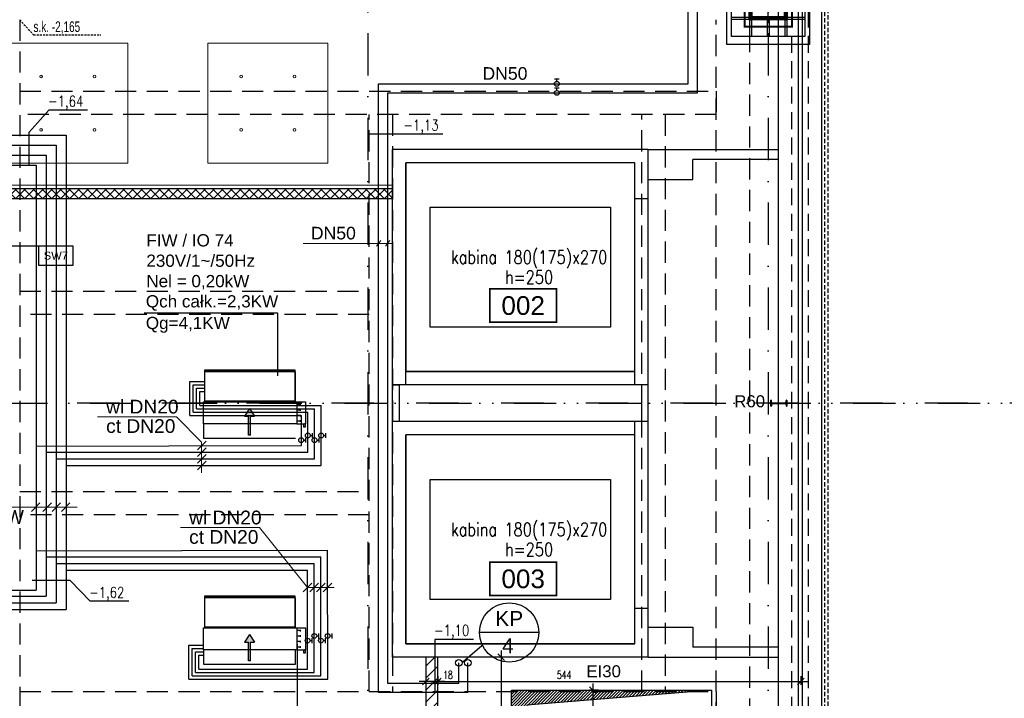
# Model space of a CAD drawing. Header units: centimetres. Extents: x -10702 to 24628, y -4437 to 19798.
# Tile 47 of 92: x 12338 to 13814, y 5158 to 6175. Entities that reach past the tile are written whole.
import ezdxf
from ezdxf.enums import TextEntityAlignment as Align

# ---------------------------------------------------------------- set-up
doc = ezdxf.new("R2010")
doc.units = ezdxf.units.CM
doc.header["$PDMODE"] = 35
doc.header["$PDSIZE"] = 0.1
for name, pattern in [('Kondygnacja  -0_5$0$HIDDEN', [9.525, 6.35, -3.175]), ('Kondygnacja  -0_5$0$HIDDEN2', [4.7625, 3.175, -1.5875]), ('Osie rzutów$0$DASHDOT2', [12.7, 6.35, -3.175, 0, -3.175])]:
    doc.linetypes.add(name, pattern=pattern)
doc.layers.get('0').update_dxf_attribs({"color": 8})
doc.layers.get('DEFPOINTS').update_dxf_attribs({"color": 8})
for name, color, linetype in [('bgde_dodatki powykonawcze', 7, 'Continuous'), ('KJP_CTWL_centrale went opis', 7, 'Continuous'), ('KJP_KK_OPISY MOCY klimakonwektorów', 7, 'Continuous'), ('KJP_KURTYNY POWRÓT', 1, '05_kurtyna_pow'), ('KJP_KURTYNY ZASILANIE', 1, '05_kurtyna_zas'), ('Kondygnacja  -0_5$0$ARCH_GK', 8, 'Continuous'), ('Kondygnacja  -0_5$0$ARCH_INFO_ODPORNOŚĆ OGNIOWA', 8, 'Continuous'), ('Kondygnacja  -0_5$0$ARCH_INFO_OPISY_IST', 8, 'Continuous'), ('Kondygnacja  -0_5$0$ARCH_INFO_OPISY_PRZEGRODY', 8, 'Continuous'), ('Kondygnacja  -0_5$0$ARCH_KONSTR_POWYŻEJ RZUTU', 8, 'Kondygnacja  -0_5$0$HIDDEN'), ('Kondygnacja  -0_5$0$ARCH_KONSTR_POWYŻEJ RZUTU_IST', 8, 'Kondygnacja  -0_5$0$HIDDEN2'), ('Kondygnacja  -0_5$0$ARCH_KONSTRUKCJA_NIEWIDOCZNA', 8, 'Continuous'), ('Kondygnacja  -0_5$0$ARCH_MUROWANE', 8, 'Continuous'), ('Kondygnacja  -0_5$0$ARCH_NIEWIDOK_IST', 8, 'Kondygnacja  -0_5$0$HIDDEN'), ('Kondygnacja  -0_5$0$ARCH_OKŁADZINA', 8, 'Continuous'), ('Kondygnacja  -0_5$0$ARCH_STAL_IST', 8, 'Continuous'), ('Kondygnacja  -0_5$0$ARCH_STROP', 8, 'Continuous'), ('Kondygnacja  -0_5$0$ARCH_SŁUPY', 8, 'Continuous'), ('Kondygnacja  -0_5$0$ARCH_WIDOK_IST', 8, 'Continuous'), ('Kondygnacja  -0_5$0$ARCH_ŚLUSARKA_OKNA_IST', 8, 'Continuous'), ('Kondygnacja  -0_5$0$ARCH_ŻELBET_IST', 8, 'Continuous'), ('Osie rzutów$0$ARCH_INFO_OSIE_IST', 8, 'Osie rzutów$0$DASHDOT2'), ('Osie rzutów$0$ARCH_INFO_OSIE_OPISY_IST', 8, 'Continuous'), ('Pomieszczenia -05$0$ARCH_INFO_AREA_ETYKIETY_200', 8, 'Continuous')]:
    doc.layers.add(name, color=color, linetype=linetype)
for name, color, linetype, lineweight in [('bgde_opis ct 1', 7, 'Continuous', 20), ('bgde_rzędne wl ct', 7, 'Continuous', 25), ('bgde_urządzenia', 3, 'Continuous', 30), ('KJP_CT_kk_powrót', 30, '04_CT_KOMF_POW', 25), ('KJP_CT_kk_zasil', 30, '04_CT_KOMF_ZAS', 25), ('KJP_WL_kk zasil', 150, '04_WL_KOMF_ZAS', 25), ('KJP_WL_kk_powr', 150, '04_WL_KOMF_POW', 25), ('Kondygnacja  -0_5$0$ARCH_INFO_WYMIARY', 8, 'Continuous', 9), ('Kondygnacja  -0_5$0$ARCH_WIDOK', 8, 'Continuous', 13), ('SU Lampy kwadratowe  -05$0$ARCH_SUFITY_PODWIESZANE', 8, 'Continuous', 9)]:
    doc.layers.add(name, color=color, linetype=linetype, lineweight=lineweight)
doc.styles.add('Arial', font='arial.ttf')
doc.styles.add('Kondygnacja  -0_5$0$Arial', font='arial.ttf')
doc.styles.add('Kondygnacja  -0_5$0$BIKTS', font='bikromsw.shx', dxfattribs={"width": 0.8})
doc.styles.add('Kondygnacja  -0_5$0$Romans', font='Romans.shx', dxfattribs={"width": 0.7})
doc.styles.add('Kondygnacja  -0_5$0$ROMANS-50-CM', font='romans.shx', dxfattribs={"width": 0.8, "height": 10})
doc.styles.add('Pomieszczenia -05$0$Arial', font='arial.ttf')
doc.styles.add('st rom', font='Romans.shx', dxfattribs={"width": 0.8})
doc.linetypes.add('04_CT_KOMF_POW', pattern='A,100,-15,["CTKp",Standard,S=10,R=0,X=-10,Y=-5],-35', length=150)
doc.linetypes.add('04_CT_KOMF_ZAS', pattern='A,100,-15,["CTKz",Standard,S=10,R=0,X=-10,Y=-5],-35', length=150)
doc.linetypes.add('04_WL_KOMF_POW', pattern='A,100,-15,["WLKp",Standard,S=10,R=0,X=-10,Y=-5],-35', length=150)
doc.linetypes.add('04_WL_KOMF_ZAS', pattern='A,100,-15,["WLKz",Standard,S=10,R=0,X=-10,Y=-5],-35', length=150)
doc.linetypes.add('05_kurtyna_pow', pattern='A,50,-15,["KPp",Standard,S=10,R=0,X=-10,Y=-7.5],-35', length=100)
doc.linetypes.add('05_kurtyna_zas', pattern='A,50,-15,["KPz",Standard,S=10,R=0,X=-10,Y=-7.5],-35', length=100)
doc.dimstyles.new('Kondygnacja  -0_5$0$Wymiary 1-100', dxfattribs={"dimtxt": 12, "dimasz": 10, "dimexe": 5, "dimexo": 0, "dimgap": 4, "dimtad": 1, "dimrnd": 0.5, "dimzin": 12, "dimdsep": 46, "dimtxsty": 'Kondygnacja  -0_5$0$Romans', "dimblk": 'Kondygnacja  -0_5$0$_Oblique', "dimcen": 10, "dimdle": 10, "dimclrt": 55, "dimazin": 0, "dimtfac": 1, "dimtmove": 1, "dimatfit": 3, "dimfxl": 0, "dimtolj": 1, "dimtzin": 0, "dimarcsym": 0})
pattern_1 = [(45, (-1133.3117, -3177.9858), (-0.6735192, 0.6735192), [])]

# ---------------------------------------------------------------- blocks, each defined once
blk = doc.blocks.new('Osie rzutów')
at = {"layer": 'Osie rzutów$0$ARCH_INFO_OSIE_IST', "ltscale": 10}
for p, q in [((12860, 12510), (12860, 4623.26)), ((13460, 12510), (13460, 4623.26)), ((13460, 6170), (13460, 6230)), ((4436.04, 5600), (15156.54, 5600)), ((15156.54, 5600), (12415.5, 5600))]:
    blk.add_line(p, q, dxfattribs=at)
blk = doc.blocks.new('SU Lampy kwadratowe  -05')
at = {"layer": 'SU Lampy kwadratowe  -05$0$ARCH_SUFITY_PODWIESZANE'}
for points in [[(12320, 6140), (12500, 6140), (12500, 5960), (12320, 5960)], [(12620, 6140), (12800, 6140), (12800, 5960), (12620, 5960)]]:
    blk.add_lwpolyline(points, close=True, dxfattribs=at)
for centre in [(12370, 6090), (12450, 6090), (12670, 6090), (12750, 6090), (12370, 6010), (12450, 6010), (12670, 6010), (12750, 6010)]:
    blk.add_circle(centre, 2, dxfattribs=at)
blk = doc.blocks.new('Kondygnacja  -0_5$0$_Oblique')
at = {"color": 0, "linetype": 'ByBlock', "lineweight": -2}
blk.add_line((-0.5, -0.5), (0.5, 0.5), dxfattribs=at)
blk = doc.blocks.new('*D217')
at = {"layer": 'DEFPOINTS', "color": 0}
for p in [(13087.5, 5219.5), (13059.7, 4964), (13087.5, 4964)]:
    blk.add_point(p, dxfattribs=at)
at = {"layer": 'Kondygnacja  -0_5$0$ARCH_INFO_WYMIARY', "color": 0, "lineweight": -2}
for p, q in [((13059.7, 5229.5), (13059.7, 4954)), ((13067.7, 5219.5), (13054.7, 5219.5)), ((13067.7, 4964), (13054.7, 4964))]:
    blk.add_line(p, q, dxfattribs=at)
at = {"layer": 'Kondygnacja  -0_5$0$ARCH_INFO_WYMIARY', "color": 0, "lineweight": -2, "xscale": 10, "yscale": 10, "zscale": 10}
for p, rotation in [((13059.7, 5219.5), 90), ((13059.7, 4964), 270)]:
    blk.add_blockref('Kondygnacja  -0_5$0$_Oblique', p, dxfattribs=dict(at, rotation=rotation))
at = {"layer": 'Kondygnacja  -0_5$0$ARCH_INFO_WYMIARY', "color": 55, "insert": (13049.7, 5127.3), "char_height": 12, "attachment_point": 5, "rotation": 90, "style": 'Kondygnacja  -0_5$0$Romans'}
blk.add_mtext('\\A1;255.5', dxfattribs=at)
blk = doc.blocks.new('*D218')
at = {"layer": 'DEFPOINTS', "color": 0}
for p in [(12965, 5226.5), (13509, 5226.5), (13509, 5182.9)]:
    blk.add_point(p, dxfattribs=at)
at = {"layer": 'Kondygnacja  -0_5$0$ARCH_INFO_WYMIARY', "color": 0, "lineweight": -2}
for p, q in [((12955, 5182.9), (13519, 5182.9)), ((12965, 5190.9), (12965, 5177.9)), ((13509, 5190.9), (13509, 5177.9))]:
    blk.add_line(p, q, dxfattribs=at)
at = {"layer": 'Kondygnacja  -0_5$0$ARCH_INFO_WYMIARY', "color": 0, "lineweight": -2, "xscale": 10, "yscale": 10, "zscale": 10, "rotation": 180}
blk.add_blockref('Kondygnacja  -0_5$0$_Oblique', (12965, 5182.9), dxfattribs=at)
at = {"layer": 'Kondygnacja  -0_5$0$ARCH_INFO_WYMIARY', "color": 0, "lineweight": -2, "xscale": 10, "yscale": 10, "zscale": 10}
blk.add_blockref('Kondygnacja  -0_5$0$_Oblique', (13509, 5182.9), dxfattribs=at)
at = {"layer": 'Kondygnacja  -0_5$0$ARCH_INFO_WYMIARY', "color": 55, "insert": (13154.1, 5192.9), "char_height": 12, "attachment_point": 5, "style": 'Kondygnacja  -0_5$0$Romans'}
blk.add_mtext('\\A1;544', dxfattribs=at)
blk = doc.blocks.new('*D219')
at = {"layer": 'DEFPOINTS', "color": 0}
for p in [(12947, 5226.5), (12965, 5226.5), (12947, 5182.9)]:
    blk.add_point(p, dxfattribs=at)
at = {"layer": 'Kondygnacja  -0_5$0$ARCH_INFO_WYMIARY', "color": 0, "lineweight": -2}
for p, q in [((12975, 5182.9), (12937, 5182.9)), ((12947, 5190.9), (12947, 5177.9)), ((12965, 5190.9), (12965, 5177.9))]:
    blk.add_line(p, q, dxfattribs=at)
at = {"layer": 'Kondygnacja  -0_5$0$ARCH_INFO_WYMIARY', "color": 0, "lineweight": -2, "xscale": 10, "yscale": 10, "zscale": 10, "rotation": 180}
blk.add_blockref('Kondygnacja  -0_5$0$_Oblique', (12947, 5182.9), dxfattribs=at)
at = {"layer": 'Kondygnacja  -0_5$0$ARCH_INFO_WYMIARY', "color": 0, "lineweight": -2, "xscale": 10, "yscale": 10, "zscale": 10}
blk.add_blockref('Kondygnacja  -0_5$0$_Oblique', (12965, 5182.9), dxfattribs=at)
at = {"layer": 'Kondygnacja  -0_5$0$ARCH_INFO_WYMIARY', "color": 55, "insert": (12980, 5192.9), "char_height": 12, "attachment_point": 5, "style": 'Kondygnacja  -0_5$0$Romans'}
blk.add_mtext('\\A1;18', dxfattribs=at)
blk = doc.blocks.new('*D223')
at = {"layer": 'DEFPOINTS', "color": 0}
for p in [(13224.9, 5170), (13197, 5020), (13224.9, 5020)]:
    blk.add_point(p, dxfattribs=at)
at = {"layer": 'Kondygnacja  -0_5$0$ARCH_INFO_WYMIARY', "color": 0, "lineweight": -2}
for p, q in [((13205, 5170), (13192, 5170)), ((13197, 5180), (13197, 5010)), ((13205, 5020), (13192, 5020))]:
    blk.add_line(p, q, dxfattribs=at)
at = {"layer": 'Kondygnacja  -0_5$0$ARCH_INFO_WYMIARY', "color": 0, "lineweight": -2, "xscale": 10, "yscale": 10, "zscale": 10}
for p, rotation in [((13197, 5170), 90), ((13197, 5020), 270)]:
    blk.add_blockref('Kondygnacja  -0_5$0$_Oblique', p, dxfattribs=dict(at, rotation=rotation))
at = {"layer": 'Kondygnacja  -0_5$0$ARCH_INFO_WYMIARY', "color": 55, "insert": (13187, 5095), "char_height": 12, "attachment_point": 5, "rotation": 90, "style": 'Kondygnacja  -0_5$0$Romans'}
blk.add_mtext('\\A1;150', dxfattribs=at)
blk = doc.blocks.new('Kondygnacja  -0_5$0$słup_kwadrat')
at = {"layer": 'Kondygnacja  -0_5$0$ARCH_SŁUPY', "lineweight": 40}
h = blk.add_hatch(dxfattribs=at)
h.set_pattern_fill('ANSI31', color=256, scale=0.3, style=0)
h.set_pattern_definition(pattern_1)
h.paths.add_polyline_path([(36, 34), (39, 34), (39, 84), (36, 84)])
h = blk.add_hatch(dxfattribs=at)
h.set_pattern_fill('ANSI31', color=256, scale=0.3, style=0)
h.set_pattern_definition(pattern_1)
h.paths.add_polyline_path([(89, 80), (89, 83), (39, 83), (39, 80)])
h = blk.add_hatch(dxfattribs=at)
h.set_pattern_fill('ANSI31', color=256, scale=0.3, style=0)
h.set_pattern_definition(pattern_1)
h.paths.add_polyline_path([(89, 34), (92, 34), (92, 84), (89, 84)])
h = blk.add_hatch(dxfattribs=at)
h.set_pattern_fill('ANSI31', color=256, scale=0.3, style=0)
h.set_pattern_definition(pattern_1)
h.paths.add_polyline_path([(89, 57.5), (89, 60.5), (39, 60.5), (39, 57.5)])
h = blk.add_hatch(dxfattribs=at)
h.set_pattern_fill('ANSI31', color=256, scale=0.3, style=0)
h.set_pattern_definition(pattern_1)
h.paths.add_polyline_path([(89, 35), (89, 38), (39, 38), (39, 35)])
at = {"layer": 'Kondygnacja  -0_5$0$ARCH_KONSTRUKCJA_NIEWIDOCZNA'}
blk.add_lwpolyline([(119, 109), (119, 9), (9, 9), (9, 109)], close=True, dxfattribs=at)
for points in [[(36, 109), (36, 84)], [(39, 109), (39, 84)], [(62.5, 109), (62.5, 83)], [(65.5, 109), (65.5, 83)], [(89, 109), (89, 84)], [(92, 109), (92, 84)], [(9, 83), (36, 83)], [(9, 80), (36, 80)], [(92, 83), (119, 83)], [(92, 80), (119, 80)], [(9, 60.5), (36, 60.5)], [(92, 60.5), (119, 60.5)], [(9, 57.5), (36, 57.5)], [(92, 57.5), (119, 57.5)], [(9, 38), (36, 38)], [(9, 35), (36, 35)], [(36, 34), (36, 9)], [(39, 34), (39, 9)], [(62.5, 35), (62.5, 9)], [(65.5, 35), (65.5, 9)], [(89, 34), (89, 9)], [(92, 38), (119, 38)], [(92, 35), (119, 35)], [(92, 34), (92, 9)]]:
    blk.add_lwpolyline(points, dxfattribs=at)
at = {"layer": 'Kondygnacja  -0_5$0$ARCH_OKŁADZINA'}
blk.add_lwpolyline([(2, 121), (126, 121), (126, -3), (2, -3)], close=True, dxfattribs=at)
at = {"layer": 'Kondygnacja  -0_5$0$ARCH_SŁUPY', "lineweight": 40}
for p, q in [((39, 60.5), (89, 60.5)), ((89, 57.5), (39, 57.5))]:
    blk.add_line(p, q, dxfattribs=at)
at = {"layer": 'Kondygnacja  -0_5$0$ARCH_SŁUPY', "lineweight": 50, "const_width": 3}
blk.add_lwpolyline([(28.5, 94.5), (99.5, 94.5), (99.5, 23.5), (28.5, 23.5)], close=True, dxfattribs=at)
at = {"layer": 'Kondygnacja  -0_5$0$ARCH_SŁUPY', "lineweight": 40}
for points in [[(36, 84), (39, 84), (39, 34), (36, 34)], [(89, 84), (92, 84), (92, 34), (89, 34)]]:
    blk.add_lwpolyline(points, close=True, dxfattribs=at)
for points in [[(89, 83), (39, 83)], [(39, 80), (89, 80)], [(89, 38), (39, 38)], [(39, 35), (89, 35)]]:
    blk.add_lwpolyline(points, dxfattribs=at)
blk = doc.blocks.new('Kondygnacja  -0_5$0$konstrukcja istniejąca -0.5')
at = {"layer": 'Kondygnacja  -0_5$0$ARCH_KONSTR_POWYŻEJ RZUTU_IST', "ltscale": 10}
for points in [[(13432, 9825), (13432, 4975), (13382, 4975)], [(12338, 6175), (12338, 5025)], [(13382, 5025), (13382, 6175)], [(12338, 6067.9), (13382, 6067.9), (13382, 6032.9), (12338, 6032.9)], [(12862, 5167.9), (12862, 6032.9)], [(12897, 6032.9), (12897, 5167.9)], [(13270.5, 5167.9), (13270.5, 6032.9)], [(13305.5, 6032.9), (13305.5, 5167.9)], [(12338, 5767.9), (12862, 5767.9)], [(12862, 5732.9), (12338, 5732.9)], [(12338, 5467.9), (12862, 5467.9)], [(12862, 5432.9), (12338, 5432.9)], [(12338, 5167.9), (13382, 5167.9), (13382, 5132.9), (12338, 5132.9)]]:
    blk.add_lwpolyline(points, dxfattribs=at)
at = {"layer": 'Kondygnacja  -0_5$0$ARCH_KONSTR_POWYŻEJ RZUTU_IST'}
blk.add_lwpolyline([(12338, 6175), (12358.7, 6152.5), (12459.8, 6152.5)], dxfattribs=at)
at = {"layer": 'Kondygnacja  -0_5$0$ARCH_KONSTR_POWYŻEJ RZUTU_IST', "style": 'Kondygnacja  -0_5$0$BIKTS', "width": 0.7}
blk.add_text('s.k. -2,165', height=16, dxfattribs=at).set_placement((12358.7, 6156.5))
blk = doc.blocks.new('Pomieszczenia -05$0$etykieta_numer')
at = {"color": 0, "linetype": 'ByBlock', "const_width": 2.44}
blk.add_lwpolyline([(-50, -50), (-50, 0), (50, 0), (50, -50)], close=True, dxfattribs=at)
at = {"color": 0, "linetype": 'ByBlock', "style": 'Pomieszczenia -05$0$Arial'}
blk.add_attdef('AECAREA:NUMBER', text='', height=28, dxfattribs=at).set_placement((0, -25), align=Align.MIDDLE)

msp = doc.modelspace()

# ---------------------------------------------------------------- hatches: boundary and pattern name
at = {"layer": 'bgde_urządzenia'}
h = msp.add_hatch(color=256, dxfattribs=at)
h.paths.add_polyline_path([(12683.92, 5580.792), (12690.11, 5580.792), (12682.42, 5592.219), (12674.73, 5580.792), (12680.92, 5580.792), (12680.92, 5569.126), (12683.92, 5569.126)])
h.paths.add_polyline_path([(12683.92, 5569.126), (12680.92, 5569.126), (12680.92, 5552.458), (12683.92, 5552.458)])
h = msp.add_hatch(color=256, dxfattribs=at)
h.paths.add_polyline_path([(12683.92, 5242.213), (12690.11, 5242.213), (12682.42, 5253.641), (12674.73, 5242.213), (12680.92, 5242.213), (12680.92, 5230.547), (12683.92, 5230.547)])
h.paths.add_polyline_path([(12683.92, 5230.547), (12680.92, 5230.547), (12680.92, 5213.88), (12683.92, 5213.88)])
at = {"layer": 'Kondygnacja  -0_5$0$ARCH_GK', "linetype": 'Continuous', "lineweight": -3}
h = msp.add_hatch(dxfattribs=at)
h.set_pattern_fill('ANSI37', color=256, scale=3, angle=-360, style=0)
h.paths.add_polyline_path([(11055, 5922), (11070, 5907), (12304, 5907), (12311.5, 5910.75), (12311.5, 5922)], flags=0)
h.paths.add_polyline_path([(12311.5, 5922), (12311.5, 5910.75), (12319, 5907), (12897, 5907), (12897, 5922)], flags=0)
at = {"layer": 'Kondygnacja  -0_5$0$ARCH_MUROWANE', "linetype": 'Continuous', "lineweight": -3}
h = msp.add_hatch(dxfattribs=at)
h.set_pattern_fill('ANSI31', color=256, scale=4, style=0)
h.paths.add_polyline_path([(12947, 4964), (12965, 4964), (12965, 5219.5), (12947, 5219.5)], flags=0)
at = {"layer": 'Kondygnacja  -0_5$0$ARCH_WIDOK'}
h = msp.add_hatch(dxfattribs=at)
h.set_pattern_fill('ANSI31', color=256, angle=-180, style=0)
h.set_pattern_definition([(45, (27049.7393, -1942.8482), (-2.245064, 2.245064), [])])
h.paths.add_polyline_path([(13375, 5170), (13098.326, 5147.646), (13075, 5020), (13075, 5170)])

# ---------------------------------------------------------------- linework, layer by layer
at = {"layer": 'bgde_dodatki powykonawcze'}
for p, q in [((13146.85, 6085.945), (13139.533, 6085.945)), ((13143.192, 6082.513), (13143.192, 6085.945)), ((13146.85, 6072.294), (13139.533, 6072.294)), ((13143.192, 6068.862), (13143.192, 6072.294)), ((12773.471, 5551.708), (12776.903, 5551.708)), ((12776.903, 5548.049), (12776.903, 5555.367)), ((12793.471, 5551.731), (12796.903, 5551.731)), ((12796.903, 5548.072), (12796.903, 5555.39)), ((12763.479, 5544.718), (12766.911, 5544.718)), ((12766.911, 5541.059), (12766.911, 5548.377)), ((12783.479, 5544.741), (12786.911, 5544.741)), ((12786.911, 5541.082), (12786.911, 5548.4)), ((12786.585, 5247.635), (12786.585, 5254.953)), ((12806.585, 5247.658), (12806.585, 5254.976)), ((12773.161, 5244.304), (12776.593, 5244.304)), ((12776.593, 5240.645), (12776.593, 5247.963)), ((12783.153, 5251.294), (12786.585, 5251.294)), ((12793.161, 5244.327), (12796.593, 5244.327)), ((12796.593, 5240.668), (12796.593, 5247.986)), ((12803.153, 5251.317), (12806.585, 5251.317))]:
    msp.add_line(p, q, dxfattribs=at)
for centre in [(13143.192, 6078.913), (13143.192, 6065.262), (12769.871, 5551.708), (12789.871, 5551.731), (12759.879, 5544.718), (12779.879, 5544.741), (12779.553, 5251.294), (12799.553, 5251.317), (12769.561, 5244.304), (12789.561, 5244.327)]:
    msp.add_circle(centre, 3.6, dxfattribs=at)
at = {"layer": 'bgde_opis ct 1'}
for p, q in [((12454.437, 5579.91), (12573.028, 5579.91)), ((12573.028, 5579.91), (12610.708, 5541.715)), ((12617.575, 5543.065), (12604.687, 5530.177)), ((12610.708, 5541.715), (12610.708, 5496.01)), ((12617.579, 5533.147), (12604.691, 5520.259)), ((12617.583, 5523.147), (12604.696, 5510.259)), ((12617.588, 5513.147), (12604.7, 5500.259)), ((12368.402, 5450.733), (12355.514, 5437.845)), ((12385.733, 5450.733), (12372.845, 5437.845)), ((12399.385, 5450.733), (12386.497, 5437.845)), ((12413.402, 5450.733), (12400.514, 5437.845)), ((12423.923, 5444.289), (12133.946, 5444.289)), ((12578.86, 5413.71), (12697.45, 5413.71)), ((12697.456, 5413.71), (12769.471, 5323.793)), ((12775.915, 5330.237), (12763.027, 5317.349)), ((12785.915, 5330.237), (12773.027, 5317.349)), ((12795.912, 5330.237), (12783.024, 5317.349)), ((12805.915, 5330.237), (12793.027, 5317.349)), ((12769.471, 5323.793), (12809.29, 5323.793))]:
    msp.add_line(p, q, dxfattribs=at)
at = {"layer": 'bgde_rzędne wl ct'}
for p, q in [((12352.181, 6006.312), (12381.909, 6039.522)), ((12439.778, 6039.522), (12381.909, 6039.522)), ((12352.181, 5955.881), (12352.181, 6006.312)), ((12914.462, 6003.266), (12862.004, 6003.266)), ((12972.331, 6003.266), (12914.462, 6003.266)), ((12413.813, 5334.635), (12356.591, 5334.635)), ((12413.813, 5334.635), (12443.541, 5303.347)), ((12501.41, 5303.347), (12443.541, 5303.347)), ((13018.336, 5246.102), (12960.466, 5246.102)), ((12960.466, 5246.102), (12960.466, 5166.497))]:
    msp.add_line(p, q, dxfattribs=at)
at = {"layer": 'bgde_urządzenia'}
for p, q in [((12751.02, 5649.64), (12615.02, 5649.64)), ((12615.02, 5649.64), (12615.02, 5648.64)), ((12615.02, 5648.64), (12751.02, 5648.64)), ((12751.02, 5648.64), (12615.02, 5648.64)), ((12615.02, 5648.64), (12615.02, 5603.64)), ((12615.02, 5647.126), (12615.02, 5602.126)), ((12751.02, 5647.126), (12615.02, 5647.126)), ((12751.02, 5648.64), (12751.02, 5649.64)), ((12751.02, 5603.64), (12751.02, 5648.64)), ((12751.02, 5647.126), (12751.02, 5602.126)), ((12613.52, 5569.126), (12613.52, 5602.126)), ((12613.52, 5602.126), (12753.52, 5602.126)), ((12615.02, 5603.64), (12751.02, 5603.64)), ((12751.02, 5602.126), (12615.02, 5602.126)), ((12753.52, 5602.126), (12753.52, 5569.126)), ((12753.52, 5602.126), (12766.52, 5602.126)), ((12758.719, 5598.001), (12753.52, 5598.001)), ((12758.719, 5596.751), (12758.719, 5599.251)), ((12766.52, 5602.126), (12766.52, 5569.126)), ((12682.42, 5592.219), (12674.73, 5580.792)), ((12674.73, 5580.792), (12680.92, 5580.792)), ((12680.92, 5552.458), (12680.92, 5580.792)), ((12682.42, 5592.219), (12690.11, 5580.792)), ((12683.92, 5552.458), (12683.92, 5580.792)), ((12683.92, 5580.792), (12690.11, 5580.792)), ((12758.719, 5589.751), (12753.52, 5589.751)), ((12758.719, 5581.501), (12753.52, 5581.501)), ((12758.719, 5588.501), (12758.719, 5591.001)), ((12758.719, 5580.251), (12758.719, 5582.751)), ((12751.32, 5569.126), (12613.52, 5569.126)), ((12613.52, 5569.126), (12613.52, 5547.626)), ((12753.52, 5569.126), (12751.32, 5569.126)), ((12758.719, 5573.251), (12753.52, 5573.251)), ((12753.52, 5569.126), (12766.52, 5569.126)), ((12758.719, 5572.001), (12758.719, 5574.501)), ((12764.02, 5564.126), (12764.02, 5569.126)), ((12766.02, 5564.126), (12764.02, 5564.126)), ((12766.52, 5569.126), (12765.02, 5569.126)), ((12766.02, 5569.126), (12766.02, 5564.126)), ((12683.92, 5552.458), (12680.92, 5552.458)), ((12613.52, 5547.626), (12751.32, 5547.626)), ((12751.02, 5311.062), (12615.02, 5311.062)), ((12615.02, 5311.062), (12615.02, 5310.062)), ((12615.02, 5310.062), (12751.02, 5310.062)), ((12751.02, 5310.062), (12615.02, 5310.062)), ((12615.02, 5310.062), (12615.02, 5265.062)), ((12615.02, 5308.547), (12615.02, 5263.547)), ((12751.02, 5308.547), (12615.02, 5308.547)), ((12751.02, 5310.062), (12751.02, 5311.062)), ((12751.02, 5265.062), (12751.02, 5310.062)), ((12751.02, 5308.547), (12751.02, 5263.547)), ((12613.52, 5230.547), (12613.52, 5263.547)), ((12613.52, 5263.547), (12753.52, 5263.547)), ((12615.02, 5265.062), (12751.02, 5265.062)), ((12751.02, 5263.547), (12615.02, 5263.547)), ((12753.52, 5263.547), (12753.52, 5230.547)), ((12753.52, 5263.547), (12766.52, 5263.547)), ((12758.719, 5259.422), (12753.52, 5259.422)), ((12758.719, 5258.172), (12758.719, 5260.672)), ((12766.52, 5263.547), (12766.52, 5230.547)), ((12682.42, 5253.641), (12674.73, 5242.213)), ((12674.73, 5242.213), (12680.92, 5242.213)), ((12680.92, 5213.88), (12680.92, 5242.213)), ((12682.42, 5253.641), (12690.11, 5242.213)), ((12683.92, 5213.88), (12683.92, 5242.213)), ((12683.92, 5242.213), (12690.11, 5242.213)), ((12758.719, 5251.172), (12753.52, 5251.172)), ((12758.719, 5242.922), (12753.52, 5242.922)), ((12758.719, 5249.922), (12758.719, 5252.422)), ((12758.719, 5241.672), (12758.719, 5244.172)), ((12751.32, 5230.547), (12613.52, 5230.547)), ((12613.52, 5230.547), (12613.52, 5209.047)), ((12751.32, 5209.047), (12751.32, 5230.547)), ((12753.52, 5230.547), (12751.32, 5230.547)), ((12758.719, 5234.672), (12753.52, 5234.672)), ((12753.52, 5230.547), (12766.52, 5230.547)), ((12758.719, 5233.422), (12758.719, 5235.922)), ((12764.02, 5225.547), (12764.02, 5230.547)), ((12766.02, 5225.547), (12764.02, 5225.547)), ((12766.52, 5230.547), (12765.02, 5230.547)), ((12766.02, 5230.547), (12766.02, 5225.547)), ((12683.92, 5213.88), (12680.92, 5213.88)), ((12613.52, 5209.047), (12751.32, 5209.047))]:
    msp.add_line(p, q, dxfattribs=at)
at = {"layer": 'KJP_CT_kk_powrót'}
for p, q in [((11020.124, 5972.164), (12377.79, 5972.164)), ((12377.79, 5972.164), (12377.79, 5311.048)), ((12597.839, 5627.727), (12615.02, 5627.727)), ((12597.839, 5586.758), (12597.839, 5627.727)), ((12597.839, 5586.758), (12769.871, 5586.758)), ((12769.871, 5526.703), (12769.871, 5586.758)), ((12377.79, 5526.703), (12769.871, 5526.703)), ((12377.79, 5370.066), (12789.419, 5370.066)), ((12789.621, 5191.355), (12789.419, 5370.066)), ((11668.804, 5311.048), (12377.79, 5311.048)), ((12596.339, 5232.325), (12613.52, 5232.325)), ((12596.339, 5191.355), (12596.339, 5232.325)), ((12596.339, 5191.355), (12789.621, 5191.355))]:
    msp.add_line(p, q, dxfattribs=at)
at = {"layer": 'KJP_CT_kk_zasil'}
for p, q in [((11035.124, 5957.164), (12362.79, 5957.164)), ((12362.79, 5957.164), (12362.79, 5320.063)), ((12592.839, 5632.727), (12615.02, 5632.727)), ((12592.839, 5581.758), (12592.839, 5632.727)), ((12592.839, 5581.758), (12760.347, 5581.758)), ((12760.446, 5536.572), (12760.347, 5581.758)), ((12362.79, 5535.705), (12760.446, 5536.572)), ((12362.79, 5379.114), (12799.407, 5380.066)), ((12799.627, 5186.355), (12799.407, 5380.066)), ((11658.796, 5318.561), (12362.79, 5320.095)), ((12591.339, 5237.325), (12613.52, 5237.325)), ((12591.339, 5186.355), (12591.339, 5237.325)), ((12591.339, 5186.355), (12799.627, 5186.355))]:
    msp.add_line(p, q, dxfattribs=at)
at = {"layer": 'KJP_CTWL_centrale went opis', "lineweight": 0}
for p, q in [((12762.802, 5839.661), (12897.575, 5839.661)), ((12872.671, 5835.503), (12879.39, 5843.819)), ((12886.323, 5835.503), (12893.042, 5843.819))]:
    msp.add_line(p, q, dxfattribs=at)
at = {"layer": 'KJP_KK_OPISY MOCY klimakonwektorów'}
for p, q in [((12524.681, 5735.762), (12724.569, 5735.762)), ((12724.569, 5735.762), (12724.569, 5641.027)), ((12754.286, 5030.939), (12754.286, 5239.047))]:
    msp.add_line(p, q, dxfattribs=at)
at = {"layer": 'KJP_KURTYNY POWRÓT'}
for p, q in [((13340.179, 6078.913), (13340.179, 7155.168)), ((12876.031, 5166.497), (12876.031, 6078.913)), ((12876.031, 6078.913), (13340.179, 6078.913)), ((12996.222, 5180.148), (12996.222, 5210.882)), ((13009.873, 5166.497), (12876.031, 5166.497))]:
    msp.add_line(p, q, dxfattribs=at)
at = {"layer": 'KJP_KURTYNY POWRÓT', "ltscale": 1.5}
msp.add_circle((12996.222, 5210.882), 4.936, dxfattribs=at)
at = {"layer": 'KJP_KURTYNY ZASILANIE'}
for p, q in [((13353.83, 6065.262), (13353.83, 7153.374)), ((12889.682, 5180.148), (12889.682, 6065.262)), ((12889.682, 6065.262), (13353.83, 6065.262)), ((13009.873, 5166.497), (13009.873, 5210.882)), ((12996.222, 5180.148), (12889.682, 5180.148))]:
    msp.add_line(p, q, dxfattribs=at)
at = {"layer": 'KJP_KURTYNY ZASILANIE', "color": 2, "linetype": 'Continuous'}
for p, q in [((13116.006, 5256.526), (13027.334, 5256.526)), ((13002.478, 5212.255), (13030.912, 5236.876))]:
    msp.add_line(p, q, dxfattribs=at)
msp.add_circle((13071.67, 5256.526, -1290), 44.336, dxfattribs=at)
at = {"layer": 'KJP_KURTYNY ZASILANIE', "ltscale": 1.5}
msp.add_circle((13009.873, 5210.882), 4.936, dxfattribs=at)
at = {"layer": 'KJP_WL_kk zasil'}
for p, q in [((11005.124, 5987.164), (12392.79, 5987.164)), ((12392.79, 5987.164), (12392.79, 5301.048)), ((12602.839, 5622.727), (12615.02, 5622.727)), ((12602.839, 5591.758), (12602.839, 5622.727)), ((12602.839, 5591.758), (12779.871, 5591.758)), ((12779.871, 5516.703), (12779.871, 5591.758)), ((12392.79, 5516.703), (12779.871, 5516.703)), ((12392.79, 5360.066), (12779.43, 5360.066)), ((12779.615, 5196.355), (12779.43, 5360.066)), ((11678.816, 5301.048), (12392.79, 5301.048)), ((12601.339, 5227.325), (12613.52, 5227.325)), ((12601.339, 5196.355), (12601.339, 5227.325)), ((12601.339, 5196.355), (12779.615, 5196.355))]:
    msp.add_line(p, q, dxfattribs=at)
at = {"layer": 'KJP_WL_kk_powr'}
for p, q in [((10990.124, 6002.164), (12407.79, 6002.164)), ((12407.79, 6002.164), (12407.79, 5291.048)), ((12607.839, 5617.727), (12615.02, 5617.727)), ((12607.839, 5596.758), (12607.839, 5617.727)), ((12607.839, 5596.758), (12789.871, 5596.758)), ((12789.871, 5506.703), (12789.871, 5596.758)), ((12407.79, 5506.703), (12789.871, 5506.703)), ((12407.79, 5350.066), (12769.441, 5350.066)), ((12769.61, 5201.355), (12769.441, 5350.066)), ((11688.827, 5291.048), (12407.79, 5291.048)), ((12606.339, 5222.325), (12613.52, 5222.325)), ((12606.339, 5201.355), (12606.339, 5222.325)), ((12606.339, 5201.355), (12769.61, 5201.355))]:
    msp.add_line(p, q, dxfattribs=at)
at = {"layer": 'Kondygnacja  -0_5$0$ARCH_GK', "linetype": 'Continuous', "lineweight": -3}
for p, q in [((11055, 5922), (12897, 5922)), ((12897, 5907), (12897, 5922)), ((12319, 5907), (12897, 5907))]:
    msp.add_line(p, q, dxfattribs=at)
at = {"layer": 'Kondygnacja  -0_5$0$ARCH_INFO_OPISY_PRZEGRODY'}
msp.add_lwpolyline([(12366.2, 5835.679), (12268.538, 5835.679)], dxfattribs=at)
msp.add_lwpolyline([(12366.2, 5806.879), (12418.2, 5806.879), (12418.2, 5835.679), (12366.2, 5835.679), (12366.2, 5806.879)], close=True, dxfattribs=at)
at = {"layer": 'Kondygnacja  -0_5$0$ARCH_MUROWANE', "linetype": 'Continuous', "lineweight": -3}
for p, q in [((12965, 5219.5), (12947, 5219.5)), ((12947, 5219.5), (12947, 4964)), ((12965, 4964), (12965, 5219.5))]:
    msp.add_line(p, q, dxfattribs=at)
at = {"layer": 'Kondygnacja  -0_5$0$ARCH_NIEWIDOK_IST', "ltscale": 4}
for p, q in [((13495, 7370), (13495, 4965)), ((13520, 7370), (13520, 4940))]:
    msp.add_line(p, q, dxfattribs=at)
at = {"layer": 'Kondygnacja  -0_5$0$ARCH_NIEWIDOK_IST'}
for points in [[(13522.5, 4880), (13550, 4880), (13550.002, 8000), (13650.002, 8100), (13550.002, 8200), (13495.002, 8200)], [(13521.464, 4885), (13545, 4885), (13545.002, 8002.071), (13642.931, 8100), (13547.931, 8195), (13495.002, 8195)]]:
    msp.add_lwpolyline(points, dxfattribs=at)
at = {"layer": 'Kondygnacja  -0_5$0$ARCH_STAL_IST'}
for p, q in [((13464.38, 5604.5), (13464, 5604.5)), ((13464, 5604.5), (13464, 5595.5)), ((13464, 5595.5), (13464, 5604.5)), ((13464, 5604.5), (13464.38, 5604.5)), ((13464, 5595.5), (13464.38, 5595.5)), ((13465.576, 5600.82), (13465.13, 5603.75)), ((13465.576, 5599.18), (13465.13, 5596.25)), ((13466.026, 5600.37), (13485.974, 5600.37)), ((13466.026, 5599.63), (13485.974, 5599.63)), ((13486.424, 5600.82), (13486.87, 5603.75)), ((13486.424, 5599.18), (13486.87, 5596.25)), ((13487.62, 5604.5), (13488, 5604.5)), ((13488, 5604.5), (13487.62, 5604.5)), ((13488, 5595.5), (13487.62, 5595.5)), ((13488, 5604.5), (13488, 5595.5)), ((13488, 5595.5), (13488, 5604.5))]:
    msp.add_line(p, q, dxfattribs=at)
for centre, radius, start, end in [((13464.38, 5603.75), 0.75, 0, 90), ((13464.38, 5603.75), 0.75, 0, 90), ((13464.38, 5596.25), 0.75, 270, 0), ((13466.026, 5600.82), 0.45, 180, 270), ((13466.026, 5599.18), 0.45, 90, 180), ((13485.974, 5600.82), 0.45, 270, 0), ((13485.974, 5599.18), 0.45, 0, 90), ((13487.62, 5603.75), 0.75, 90, 180), ((13487.62, 5603.75), 0.75, 90, 180), ((13487.62, 5596.25), 0.75, 180, 270)]:
    msp.add_arc(centre, radius, start, end, dxfattribs=at)
at = {"layer": 'Kondygnacja  -0_5$0$ARCH_STROP', "ltscale": 2}
msp.add_lwpolyline([(13075, 5170), (13375, 5170), (13375, 5020), (13075, 5020)], close=True, dxfattribs=at)
msp.add_lwpolyline([(13375, 5170), (13098.326, 5147.646), (13075, 5020)], dxfattribs=at)
at = {"layer": 'Kondygnacja  -0_5$0$ARCH_WIDOK'}
msp.add_lwpolyline([(11050, 5035.5), (11050, 5927), (12897, 5927)], dxfattribs=at)
msp.add_lwpolyline([(13375, 5170), (13098.326, 5147.646), (13075, 5020), (13075, 5170)], close=True, dxfattribs=at)
at = {"layer": 'Kondygnacja  -0_5$0$ARCH_WIDOK_IST'}
for p, q in [((13475, 7370), (13475, 4985)), ((13540, 7370), (13540, 4920))]:
    msp.add_line(p, q, dxfattribs=at)
for points in [[(12917, 5647.5), (13260, 5647.5), (13260, 5960.5), (12917, 5960.5)], [(13223.5, 5714), (12953.5, 5714), (12953.5, 5894), (13223.5, 5894)], [(12917, 5239.5), (13260, 5239.5), (13260, 5552.5), (12917, 5552.5)], [(13223.5, 5306), (12953.5, 5306), (12953.5, 5486), (13223.5, 5486)]]:
    msp.add_lwpolyline(points, close=True, dxfattribs=at)
at = {"layer": 'Kondygnacja  -0_5$0$ARCH_ŚLUSARKA_OKNA_IST'}
for p, q in [((13505, 7370), (13505, 4955)), ((13511, 7370), (13511, 4949))]:
    msp.add_line(p, q, dxfattribs=at)
at = {"layer": 'Kondygnacja  -0_5$0$ARCH_ŻELBET_IST', "ltscale": 4}
for p, q in [((13280, 5980.5), (12897, 5980.5)), ((12897, 5572.5), (12897, 5980.5)), ((13280, 5219.5), (13280, 5980.5)), ((13280, 5980.5), (13475, 5980.5)), ((13475, 5965.5), (13347, 5965.5)), ((13347, 5935.5), (13347, 5965.5)), ((13347, 5935.5), (13347, 5965.5)), ((13260, 5960.5), (12917, 5960.5)), ((12917, 5627.5), (12917, 5960.5)), ((13260, 5627.5), (13260, 5960.5)), ((13280, 5907), (13280, 5935.5)), ((13280, 5935.5), (13347, 5935.5)), ((13280, 5907), (13280, 5935.5)), ((13280, 5935.5), (13347, 5935.5)), ((13260, 5907), (13280, 5907)), ((13260, 5907), (13280, 5907)), ((13260, 5647.5), (12917, 5647.5)), ((13280, 5627.5), (12897, 5627.5)), ((12897, 5627.5), (12907, 5627.5)), ((12907, 5627.5), (12907, 5572.5)), ((13270, 5627.5), (13270, 5572.5)), ((12897, 5219.5), (12897, 5572.5)), ((13280, 5572.5), (12897, 5572.5)), ((13260, 5239.5), (13260, 5572.5)), ((12917, 5239.5), (12917, 5552.5)), ((13260, 5552.5), (12917, 5552.5)), ((13260, 5293), (13280, 5293)), ((13260, 5293), (13280, 5293)), ((13280, 5264.5), (13280, 5293)), ((13280, 5264.5), (13280, 5293)), ((13280, 5264.5), (13347, 5264.5)), ((13280, 5264.5), (13347, 5264.5)), ((13347, 5264.5), (13347, 5234.5)), ((13347, 5264.5), (13347, 5234.5)), ((13260, 5239.5), (12917, 5239.5)), ((13475, 5234.5), (13347, 5234.5)), ((13280, 5219.5), (12897, 5219.5)), ((13280, 5219.5), (13475, 5219.5))]:
    msp.add_line(p, q, dxfattribs=at)

# ---------------------------------------------------------------- block references
at = {"layer": 'Kondygnacja  -0_5$0$ARCH_KONSTR_POWYŻEJ RZUTU'}
msp.add_blockref('Kondygnacja  -0_5$0$konstrukcja istniejąca -0.5', (0, 0), dxfattribs=at)
at = {"layer": 'Kondygnacja  -0_5$0$ARCH_SŁUPY'}
msp.add_blockref('Kondygnacja  -0_5$0$słup_kwadrat', (13396, 6141), dxfattribs=at)
at = {"layer": 'Osie rzutów$0$ARCH_INFO_OSIE_OPISY_IST'}
msp.add_blockref('Osie rzutów', (0, 0), dxfattribs=at)
at = {"layer": 'Pomieszczenia -05$0$ARCH_INFO_AREA_ETYKIETY_200', "linetype": 'Continuous', "lineweight": -3}
for p, values in [((13092.677, 5771.553), {'AECAREA:NUMBER': '002'}), ((13092.677, 5361.944), {'AECAREA:NUMBER': '003'})]:
    msp.add_blockref('Pomieszczenia -05$0$etykieta_numer', p, dxfattribs=at).add_auto_attribs(values)
at = {"layer": 'SU Lampy kwadratowe  -05$0$ARCH_SUFITY_PODWIESZANE'}
msp.add_blockref('SU Lampy kwadratowe  -05', (0, 0), dxfattribs=at)

# ---------------------------------------------------------------- texts
at = {"layer": 'bgde_opis ct 1', "color": 2, "style": 'Arial'}
for s, p in [('wl DN20', (12467.565, 5584.73, 1805.15)), ('ct DN20', (12467.565, 5555.619, 1805.15)), ('wl DN20', (12591.987, 5418.531, 1805.15)), ('ct DN20', (12591.987, 5389.419, 1805.15))]:
    msp.add_text(s, height=20.583, rotation=360, dxfattribs=at).set_placement(p)
msp.add_text('ct DN32-12,3kW', height=20.58297, dxfattribs=at).set_placement((12133.412, 5419.294, -23509.109))
at = {"layer": 'bgde_rzędne wl ct', "char_height": 16, "attachment_point": 1, "style": 'st rom'}
for s, insert, width in [('-1,64', (12380.641, 6060.776, 535.622), 70.70316), ('-1,13', (12913.195, 6024.884, -499.106), 72.96393), ('-1,62', (12442.273, 5324.601, 235.622), 70.70316), ('-1,10', (12959.199, 5267.72, -129.05), 72.96393)]:
    msp.add_mtext(s, dxfattribs=dict(at, insert=insert, width=width))
at = {"layer": 'KJP_CTWL_centrale went opis', "lineweight": 0, "ltscale": 0.5, "char_height": 18.9, "width": 523.57906, "attachment_point": 1, "style": 'Arial'}
for insert in [(13031.622, 6103.876, -4.05), (12774.402, 5864.566, -4.05)]:
    msp.add_mtext('DN50', dxfattribs=dict(at, insert=insert))
at = {"layer": 'KJP_KK_OPISY MOCY klimakonwektorów', "char_height": 18.326, "width": 421.7149, "attachment_point": 1, "style": 'Arial'}
for s, insert in [('FIW / IO 74\\P230V/1~/50Hz\\PNel = 0,20kW', (12527.825, 5853.46, 2308.732)), ('Qch całk.=2,3KW', (12527.069, 5762.044, 2308.732)), ('Qg=4,1KW', (12527.069, 5729.565, 2308.732))]:
    msp.add_mtext(s, dxfattribs=dict(at, insert=insert))
at = {"layer": 'KJP_KURTYNY ZASILANIE', "color": 2, "linetype": 'Continuous', "style": 'Arial'}
for s, height, p in [('KP', 22.5032, (13050.727, 5266.127, -1290)), ('4', 22.503, (13061.03, 5225.438, -1290))]:
    msp.add_text(s, height=height, dxfattribs=at).set_placement(p)
at = {"layer": 'Kondygnacja  -0_5$0$ARCH_INFO_ODPORNOŚĆ OGNIOWA', "char_height": 18, "width": 53.33252, "attachment_point": 5, "style": 'Kondygnacja  -0_5$0$Arial'}
for s, insert in [('\\PR60', (13432.183, 5617.905)), ('\\PEI30', (13213.314, 5213.208))]:
    msp.add_mtext(s, dxfattribs=dict(at, insert=insert))
at = {"layer": 'Kondygnacja  -0_5$0$ARCH_INFO_OPISY_IST', "char_height": 20, "width": 301.85061, "attachment_point": 5, "line_spacing_factor": 0.9, "style": 'Kondygnacja  -0_5$0$ROMANS-50-CM'}
for insert in [(13101.55, 5804), (13101.55, 5396)]:
    msp.add_mtext('kabina 180(175)x270\\Ph=250', dxfattribs=dict(at, insert=insert))
at = {"layer": 'Kondygnacja  -0_5$0$ARCH_INFO_OPISY_PRZEGRODY', "insert": (12392.2, 5821.279), "char_height": 12, "width": 52, "attachment_point": 5, "style": 'Kondygnacja  -0_5$0$Arial'}
msp.add_mtext('SW7', dxfattribs=at)

# ---------------------------------------------------------------- dimensions: what is measured, and where the dimension line sits
at = {"layer": 'Kondygnacja  -0_5$0$ARCH_INFO_WYMIARY'}
for base, p2, picture, middle in [((12947, 5182.95), (12947, 5226.478), '*D219', (12980, 5182.95)), ((13509, 5182.95), (13509, 5226.478), '*D218', (13154.103, 5182.95))]:
    dim = msp.add_linear_dim(base=base, p1=(12965, 5226.478), p2=p2, dimstyle='Kondygnacja  -0_5$0$Wymiary 1-100', dxfattribs=at)
    dim.commit()
    dim.dimension.update_dxf_attribs({"geometry": picture, "text_midpoint": middle, "dimtype": 160})
dim = msp.add_linear_dim(base=(13059.651, 4964), p1=(13087.55, 5219.5), p2=(13087.55, 4964), angle=90, dimstyle='Kondygnacja  -0_5$0$Wymiary 1-100', dxfattribs=at)
dim.commit()
dim.dimension.update_dxf_attribs({"geometry": '*D217', "text_midpoint": (13059.651, 5127.318), "dimtype": 160})
dim = msp.add_linear_dim(base=(13197.019, 5020), p1=(13224.918, 5170), p2=(13224.918, 5020), angle=90, dimstyle='Kondygnacja  -0_5$0$Wymiary 1-100', dxfattribs=at)
dim.commit()
dim.dimension.update_dxf_attribs({"geometry": '*D223', "text_midpoint": (13187.019, 5095)})

doc.saveas('drawing.dxf')
